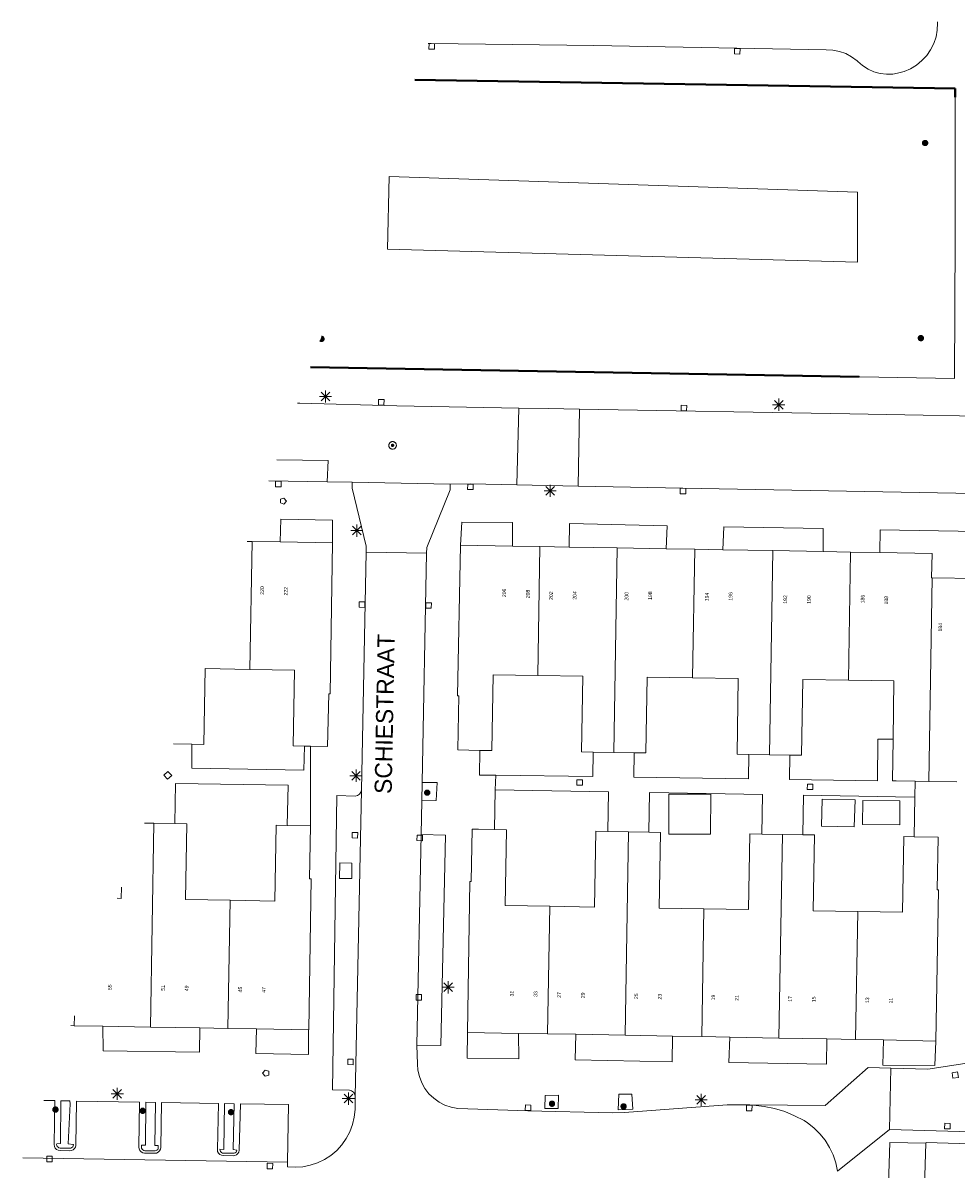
# Model space of a CAD drawing. Header units: metres. Extents: x 135779 to 137489, y 452643 to 455118.
# Tile 149 of 189: x 136135 to 136211, y 454021 to 454115. Entities that reach past the tile are written whole.
import ezdxf
from ezdxf.enums import TextEntityAlignment as Align

# ---------------------------------------------------------------- set-up
doc = ezdxf.new("R2010")
doc.units = ezdxf.units.M
doc.linetypes.add('DGN_Style_4', pattern=[89.853097, 44.898487, -22.449243, 0.056123, -22.449243])
for name, color, linetype, lineweight in [('KTop_BTD_Groenvoorziening_gras- en kruidachtigen', 62, 'Continuous', 13), ('KTop_NAR_Huisnummer (t)', 7, 'Continuous', 13), ('KTop_NAR_Huisnummer tijdelijk (t)', 7, 'Continuous', 13), ('KTop_OBW_Overig Plus', 1, 'Continuous', 13), ('KTop_ORL_Weg_Straatnaam (t)', 7, 'Continuous', 13), ('KTop_PAL_Lichtmast', 40, 'Continuous', 13), ('KTop_PND_Grondvlaksituatie van BAG-pand [tachy]', 1, 'Continuous', 13), ('KTop_PND_Pandscheiding', 40, 'Continuous', 13), ('KTop_PUT_Brandkraan of -put', 1, 'Continuous', 13), ('KTop_PUT_Inspectie- of rioolput', 15, 'Continuous', 13), ('KTop_PUT_Kolk', 15, 'Continuous', 13), ('KTop_SHD_Hek (l)', 15, 'DGN_Style_4', 40), ('KTop_VGO_Boom', 92, 'Continuous', 13), ('KTop_WGD_Parkeervlak', 251, 'Continuous', 13), ('KTop_WGD_Rijbaan_Lokale weg', 251, 'Continuous', 13), ('KTop_WGD_Rijbaan_Lokale weg_verkeersdrempel', 40, 'Continuous', 13), ('KTop_WGD_Voetpad', 251, 'Continuous', 13), ('KTop_WGD_Voetpad_achterpad', 251, 'Continuous', 13)]:
    doc.layers.add(name, color=color, linetype=linetype, lineweight=lineweight)
doc.styles.add('Style-ROVU', font='ROVU.shx')
doc.styles.add('Style-ROVUCURSIEF', font='ROVUCURSIEF.shx')

# ---------------------------------------------------------------- blocks, each defined once
blk = doc.blocks.new('PAL_Lichtmast')
at = {"layer": 'KTop_PAL_Lichtmast'}
for p, q in [((-0.354, -0.354), (0.354, 0.354)), ((0.354, -0.354), (-0.354, 0.354)), ((0, -0.5), (0, 0.5)), ((-0.5, 0), (0.5, 0))]:
    blk.add_line(p, q, dxfattribs=at)
blk = doc.blocks.new('PUT_Brandkraan_of_-put')
at = {"layer": 'KTop_PUT_Brandkraan of -put'}
for p, q in [((-0.25, 0.034), (0, 0.25)), ((-0.158, -0.25), (-0.25, 0.034)), ((0, 0.25), (0.25, 0.033)), ((0.25, 0.033), (0.158, -0.25)), ((0.158, -0.25), (-0.158, -0.25))]:
    blk.add_line(p, q, dxfattribs=at)
blk = doc.blocks.new('PUT_Inspectie-_of_rioolput')
at = {"layer": 'KTop_PUT_Inspectie- of rioolput', "flags": 128}
for points in [[(0.31, 0), (0.308, 0.032), (0.303, 0.064), (0.294, 0.095), (0.283, 0.126), (0.268, 0.155), (0.25, 0.182), (0.23, 0.207), (0.207, 0.23), (0.182, 0.25), (0.154, 0.268), (0.126, 0.283), (0.095, 0.294), (0.064, 0.303), (0.032, 0.308), (0, 0.309), (-0.032, 0.308), (-0.064, 0.303), (-0.096, 0.294), (-0.126, 0.283), (-0.155, 0.268), (-0.182, 0.25), (-0.207, 0.23), (-0.23, 0.207), (-0.25, 0.182), (-0.268, 0.154), (-0.283, 0.126), (-0.294, 0.095), (-0.303, 0.064), (-0.308, 0.032), (-0.309, 0), (-0.308, -0.032), (-0.303, -0.064), (-0.294, -0.096), (-0.283, -0.126), (-0.268, -0.155), (-0.25, -0.182), (-0.23, -0.207), (-0.207, -0.23), (-0.182, -0.25), (-0.155, -0.268), (-0.126, -0.283), (-0.096, -0.294), (-0.064, -0.303), (-0.032, -0.308), (0, -0.309), (0.032, -0.308), (0.064, -0.303), (0.095, -0.294), (0.126, -0.283), (0.155, -0.268), (0.182, -0.25), (0.207, -0.23), (0.23, -0.207), (0.25, -0.182), (0.268, -0.155), (0.283, -0.126), (0.294, -0.096), (0.303, -0.064), (0.308, -0.032), (0.31, 0)], [(0.095, 0), (0.094, 0.009), (0.092, 0.019), (0.09, 0.029), (0.086, 0.038), (0.082, 0.047), (0.076, 0.055), (0.07, 0.063), (0.063, 0.07), (0.055, 0.076), (0.047, 0.082), (0.038, 0.086), (0.029, 0.09), (0.019, 0.092), (0.009, 0.094), (0, 0.094), (-0.01, 0.094), (-0.02, 0.092), (-0.029, 0.09), (-0.039, 0.086), (-0.048, 0.082), (-0.056, 0.076), (-0.064, 0.07), (-0.071, 0.063), (-0.077, 0.055), (-0.082, 0.047), (-0.087, 0.038), (-0.09, 0.029), (-0.093, 0.019), (-0.094, 0.009), (-0.095, 0), (-0.094, -0.01), (-0.093, -0.02), (-0.09, -0.029), (-0.087, -0.039), (-0.082, -0.048), (-0.077, -0.056), (-0.071, -0.064), (-0.064, -0.071), (-0.056, -0.077), (-0.047, -0.082), (-0.039, -0.087), (-0.029, -0.09), (-0.02, -0.093), (-0.01, -0.094), (0, -0.095), (0.009, -0.094), (0.019, -0.093), (0.029, -0.09), (0.038, -0.087), (0.047, -0.082), (0.055, -0.077), (0.063, -0.071), (0.07, -0.064), (0.076, -0.056), (0.082, -0.047), (0.086, -0.039), (0.09, -0.029), (0.092, -0.02), (0.094, -0.01), (0.095, 0)], [(0.035, 0), (0.034, 0.003), (0.034, 0.007), (0.033, 0.01), (0.031, 0.014), (0.03, 0.017), (0.028, 0.02), (0.026, 0.023), (0.023, 0.026), (0.02, 0.028), (0.017, 0.03), (0.014, 0.031), (0.01, 0.033), (0.007, 0.034), (0.003, 0.034), (0, 0.034), (-0.004, 0.034), (-0.007, 0.034), (-0.011, 0.033), (-0.014, 0.031), (-0.018, 0.03), (-0.021, 0.028), (-0.023, 0.026), (-0.026, 0.023), (-0.028, 0.02), (-0.03, 0.017), (-0.032, 0.014), (-0.033, 0.01), (-0.034, 0.007), (-0.035, 0.003), (-0.035, 0), (-0.035, -0.004), (-0.034, -0.007), (-0.033, -0.011), (-0.032, -0.014), (-0.03, -0.018), (-0.028, -0.021), (-0.026, -0.023), (-0.023, -0.026), (-0.021, -0.028), (-0.017, -0.03), (-0.014, -0.032), (-0.011, -0.033), (-0.007, -0.034), (-0.004, -0.035), (0, -0.035), (0.003, -0.035), (0.007, -0.034), (0.01, -0.033), (0.014, -0.032), (0.017, -0.03), (0.02, -0.028), (0.023, -0.026), (0.026, -0.023), (0.028, -0.021), (0.03, -0.017), (0.031, -0.014), (0.033, -0.011), (0.034, -0.007), (0.034, -0.004), (0.035, 0)], [(0.01, 0.02), (0.007, 0.02), (0.005, 0.021), (0.003, 0.022), (0.001, 0.022), (-0.001, 0.022), (-0.004, 0.022), (-0.006, 0.021), (-0.008, 0.02), (-0.01, 0.019), (-0.012, 0.018), (-0.014, 0.017), (-0.016, 0.015), (-0.017, 0.013), (-0.019, 0.012), (-0.02, 0.009), (-0.021, 0.007), (-0.022, 0.005), (-0.022, 0.003), (-0.022, 0.001), (-0.022, -0.001), (-0.022, -0.004), (-0.022, -0.006), (-0.021, -0.008), (-0.02, -0.01), (-0.019, -0.012), (-0.017, -0.014), (-0.016, -0.016), (-0.014, -0.017), (-0.012, -0.019), (-0.01, -0.02), (-0.008, -0.021), (-0.006, -0.022), (-0.003, -0.022), (-0.001, -0.022), (0.001, -0.022), (0.003, -0.022), (0.005, -0.022), (0.008, -0.021), (0.01, -0.02), (0.012, -0.019), (0.014, -0.017), (0.015, -0.016), (0.017, -0.014), (0.018, -0.012), (0.02, -0.01), (0.02, -0.008), (0.021, -0.006), (0.022, -0.003), (0.022, -0.001), (0.022, 0.001), (0.022, 0.003), (0.021, 0.005), (0.02, 0.008), (0.019, 0.01), (0.018, 0.012), (0.017, 0.014), (0.015, 0.015), (0.013, 0.017), (0.012, 0.018), (0.01, 0.02)]]:
    blk.add_lwpolyline(points, dxfattribs=at)
blk = doc.blocks.new('PUT_Kolk')
at = {"layer": 'KTop_PUT_Kolk', "flags": 128}
blk.add_lwpolyline([(0.225, -0.225), (0.225, 0.225), (-0.225, 0.225), (-0.225, -0.225), (0.225, -0.225)], dxfattribs=at)
blk = doc.blocks.new('VGO_Boom')
at = {"layer": 'KTop_VGO_Boom', "flags": 128}
for points in [[(0.215, 0), (0.214, 0.022), (0.21, 0.045), (0.204, 0.066), (0.196, 0.087), (0.186, 0.108), (0.174, 0.126), (0.16, 0.144), (0.144, 0.16), (0.126, 0.174), (0.107, 0.186), (0.087, 0.196), (0.066, 0.204), (0.045, 0.21), (0.022, 0.214), (-0.001, 0.215), (-0.023, 0.214), (-0.045, 0.21), (-0.067, 0.204), (-0.088, 0.196), (-0.108, 0.186), (-0.127, 0.174), (-0.144, 0.16), (-0.16, 0.144), (-0.174, 0.126), (-0.187, 0.107), (-0.197, 0.087), (-0.205, 0.066), (-0.211, 0.045), (-0.214, 0.022), (-0.215, -0.001), (-0.214, -0.023), (-0.211, -0.045), (-0.205, -0.067), (-0.197, -0.088), (-0.187, -0.108), (-0.174, -0.127), (-0.16, -0.144), (-0.144, -0.16), (-0.127, -0.174), (-0.108, -0.187), (-0.088, -0.197), (-0.067, -0.205), (-0.045, -0.211), (-0.023, -0.214), (0, -0.215), (0.022, -0.214), (0.045, -0.211), (0.066, -0.205), (0.087, -0.197), (0.108, -0.187), (0.126, -0.174), (0.144, -0.16), (0.16, -0.144), (0.174, -0.127), (0.186, -0.108), (0.196, -0.088), (0.204, -0.067), (0.21, -0.045), (0.214, -0.023), (0.215, -0.001)], [(0.155, 0), (0.154, 0.016), (0.152, 0.032), (0.147, 0.048), (0.142, 0.063), (0.134, 0.078), (0.125, 0.091), (0.115, 0.104), (0.104, 0.115), (0.091, 0.125), (0.077, 0.134), (0.063, 0.142), (0.048, 0.147), (0.032, 0.152), (0.016, 0.154), (-0.001, 0.155), (-0.017, 0.154), (-0.033, 0.152), (-0.048, 0.147), (-0.064, 0.142), (-0.078, 0.134), (-0.092, 0.125), (-0.104, 0.115), (-0.116, 0.104), (-0.126, 0.091), (-0.135, 0.077), (-0.142, 0.063), (-0.148, 0.048), (-0.152, 0.032), (-0.155, 0.016), (-0.155, -0.001), (-0.155, -0.017), (-0.152, -0.033), (-0.148, -0.048), (-0.142, -0.064), (-0.135, -0.078), (-0.126, -0.092), (-0.116, -0.104), (-0.104, -0.116), (-0.092, -0.126), (-0.078, -0.135), (-0.064, -0.142), (-0.048, -0.148), (-0.033, -0.152), (-0.017, -0.155), (0, -0.155), (0.016, -0.155), (0.032, -0.152), (0.048, -0.148), (0.063, -0.142), (0.078, -0.135), (0.091, -0.126), (0.104, -0.116), (0.115, -0.104), (0.125, -0.092), (0.134, -0.078), (0.142, -0.064), (0.147, -0.048), (0.152, -0.033), (0.154, -0.017), (0.155, -0.001)], [(0.095, 0), (0.094, 0.01), (0.093, 0.02), (0.09, 0.029), (0.087, 0.039), (0.082, 0.048), (0.077, 0.056), (0.071, 0.064), (0.064, 0.071), (0.056, 0.077), (0.047, 0.082), (0.039, 0.087), (0.029, 0.09), (0.02, 0.093), (0.01, 0.094), (-0.001, 0.095), (-0.01, 0.094), (-0.02, 0.093), (-0.03, 0.09), (-0.039, 0.087), (-0.048, 0.082), (-0.056, 0.077), (-0.064, 0.071), (-0.071, 0.064), (-0.077, 0.056), (-0.083, 0.047), (-0.087, 0.039), (-0.091, 0.029), (-0.093, 0.02), (-0.095, 0.01), (-0.095, -0.001), (-0.095, -0.01), (-0.093, -0.02), (-0.091, -0.03), (-0.087, -0.039), (-0.083, -0.048), (-0.077, -0.056), (-0.071, -0.064), (-0.064, -0.071), (-0.056, -0.077), (-0.048, -0.083), (-0.039, -0.087), (-0.03, -0.091), (-0.02, -0.093), (-0.01, -0.095), (0, -0.095), (0.01, -0.095), (0.02, -0.093), (0.029, -0.091), (0.039, -0.087), (0.048, -0.083), (0.056, -0.077), (0.064, -0.071), (0.071, -0.064), (0.077, -0.056), (0.082, -0.048), (0.087, -0.039), (0.09, -0.03), (0.093, -0.02), (0.094, -0.01), (0.095, -0.001)], [(0.035, 0), (0.035, 0.004), (0.034, 0.007), (0.033, 0.011), (0.032, 0.014), (0.03, 0.018), (0.028, 0.021), (0.026, 0.023), (0.023, 0.026), (0.021, 0.028), (0.017, 0.03), (0.014, 0.032), (0.011, 0.033), (0.007, 0.034), (0.004, 0.035), (-0.001, 0.035), (-0.004, 0.035), (-0.008, 0.034), (-0.011, 0.033), (-0.015, 0.032), (-0.018, 0.03), (-0.021, 0.028), (-0.024, 0.026), (-0.027, 0.023), (-0.029, 0.021), (-0.031, 0.017), (-0.032, 0.014), (-0.034, 0.011), (-0.035, 0.007), (-0.035, 0.004), (-0.035, -0.001), (-0.035, -0.004), (-0.035, -0.008), (-0.034, -0.011), (-0.032, -0.015), (-0.031, -0.018), (-0.029, -0.021), (-0.027, -0.024), (-0.024, -0.027), (-0.021, -0.029), (-0.018, -0.031), (-0.015, -0.032), (-0.011, -0.034), (-0.008, -0.035), (-0.004, -0.035), (0, -0.035), (0.004, -0.035), (0.007, -0.035), (0.011, -0.034), (0.014, -0.032), (0.018, -0.031), (0.021, -0.029), (0.023, -0.027), (0.026, -0.024), (0.028, -0.021), (0.03, -0.018), (0.032, -0.015), (0.033, -0.011), (0.034, -0.008), (0.035, -0.004), (0.035, 0)]]:
    blk.add_lwpolyline(points, dxfattribs=at)

msp = doc.modelspace()

# ---------------------------------------------------------------- linework, layer by layer
at = {"layer": 'KTop_BTD_Groenvoorziening_gras- en kruidachtigen', "flags": 128}
msp.add_lwpolyline([(136203.274, 454095.636), (136164.816, 454096.698), (136164.976, 454102.65), (136203.274, 454101.375), (136203.274, 454095.636)], dxfattribs=at)
at = {"layer": 'KTop_OBW_Overig Plus', "flags": 128}
for points in [[(136203.016, 454049.405), (136203.073, 454051.621), (136200.399, 454051.69), (136200.342, 454049.473), (136203.016, 454049.405)], [(136203.703, 454051.561), (136203.685, 454049.615), (136206.731, 454049.586), (136206.75, 454051.533), (136203.703, 454051.561)]]:
    msp.add_lwpolyline(points, dxfattribs=at)
at = {"layer": 'KTop_PND_Grondvlaksituatie van BAG-pand [tachy]', "flags": 128}
for points in [[(136153.757, 454072.779), (136153.34, 454072.786)], [(136156.041, 454072.74), (136153.757, 454072.779)], [(136160.341, 454072.661), (136156.041, 454072.74)], [(136158.526, 454056.016), (136159.931, 454055.991), (136160.021, 454060.311), (136160.131, 454060.311), (136160.341, 454072.661)], [(136170.801, 454072.461), (136170.561, 454060.131), (136170.671, 454060.131), (136170.59, 454055.709), (136172.39, 454055.676)], [(136175.061, 454072.389), (136170.801, 454072.461)], [(136177.294, 454072.351), (136175.061, 454072.389)], [(136179.691, 454072.311), (136177.294, 454072.351)], [(136183.607, 454072.245), (136179.691, 454072.311)], [(136187.621, 454072.178), (136183.607, 454072.245)], [(136189.956, 454072.138), (136187.621, 454072.178)], [(136192.261, 454072.099), (136189.956, 454072.138)], [(136196.338, 454072.026), (136192.261, 454072.099)], [(136200.461, 454071.952), (136196.338, 454072.026)], [(136202.696, 454071.913), (136200.461, 454071.952)], [(136205.1, 454071.871), (136202.696, 454071.913)], [(136209.372, 454069.81), (136209.341, 454069.811), (136209.381, 454071.801), (136205.1, 454071.871)], [(136213.061, 454069.737), (136209.372, 454069.81)], [(136148.83, 454056.178), (136149.801, 454056.161), (136149.911, 454062.371), (136153.571, 454062.306)], [(136153.571, 454062.306), (136157.231, 454062.241), (136157.121, 454056.041), (136158.032, 454056.025)], [(136172.39, 454055.676), (136173.376, 454055.658), (136173.469, 454061.871), (136177.132, 454061.814)], [(136177.132, 454061.814), (136180.795, 454061.758), (136180.687, 454055.553), (136181.658, 454055.538)], [(136185.018, 454055.484), (136185.96, 454055.469), (136186.068, 454061.674), (136189.79, 454061.615)], [(136189.79, 454061.615), (136193.513, 454061.557), (136193.429, 454055.359), (136194.389, 454055.344)], [(136197.75, 454055.29), (136198.703, 454055.275), (136198.809, 454061.479), (136202.532, 454061.421)], [(136202.532, 454061.421), (136206.255, 454061.363), (136206.187, 454056.586)], [(136206.187, 454056.586), (136206.138, 454053.176), (136206.434, 454053.171), (136207.999, 454053.146)], [(136147.314, 454056.203), (136148.83, 454056.178)], [(136158.032, 454056.025), (136158.526, 454056.016)], [(136181.658, 454055.538), (136183.338, 454055.511)], [(136183.338, 454055.511), (136185.018, 454055.484)], [(136194.389, 454055.344), (136196.069, 454055.317)], [(136196.069, 454055.317), (136197.75, 454055.29)], [(136207.999, 454053.146), (136209.102, 454053.128)], [(136209.102, 454053.128), (136211.411, 454053.091)], [(136187.854, 454052.095), (136187.837, 454048.821), (136191.25, 454048.804), (136191.266, 454052.078), (136187.854, 454052.095)], [(136145.721, 454049.707), (136144.958, 454049.72)], [(136147.421, 454049.678), (136145.721, 454049.707)], [(136151.966, 454043.406), (136148.311, 454043.471), (136148.411, 454049.661), (136147.421, 454049.678)], [(136156.632, 454049.525), (136155.731, 454049.541), (136155.621, 454043.341), (136151.966, 454043.406)], [(136158.531, 454049.491), (136156.632, 454049.525)], [(136158.361, 454032.801), (136158.401, 454032.8), (136158.571, 454045.151), (136158.461, 454045.151), (136158.531, 454049.491)], [(136173.591, 454049.198), (136172.286, 454049.222), (136171.761, 454049.231), (136171.681, 454044.931), (136171.571, 454044.931), (136171.361, 454032.571)], [(136178.106, 454042.916), (136174.451, 454042.981), (136174.561, 454049.181), (136173.591, 454049.198)], [(136182.859, 454049.034), (136181.871, 454049.051), (136181.761, 454042.851), (136178.106, 454042.916)], [(136184.538, 454049.005), (136182.859, 454049.034)], [(136186.218, 454048.977), (136184.538, 454049.005)], [(136190.716, 454042.701), (136187.061, 454042.761), (136187.171, 454048.961), (136186.218, 454048.977)], [(136195.452, 454048.824), (136194.481, 454048.841), (136194.371, 454042.641), (136190.716, 454042.701)], [(136197.131, 454048.795), (136195.452, 454048.824)], [(136198.811, 454048.767), (136197.131, 454048.795)], [(136203.306, 454042.486), (136199.651, 454042.551), (136199.761, 454048.751), (136198.811, 454048.767)], [(136207.902, 454048.606), (136207.071, 454048.621), (136206.961, 454042.421), (136203.306, 454042.486)], [(136209.671, 454031.881), (136209.891, 454044.261), (136209.791, 454044.263), (136209.881, 454048.571), (136207.902, 454048.606)], [(136143.058, 454044.49), (136143.041, 454043.561), (136142.722, 454043.566)], [(136138.935, 454033.145), (136139.209, 454033.14)], [(136139.209, 454033.14), (136141.551, 454033.099)], [(136141.551, 454033.099), (136145.436, 454033.027)], [(136145.436, 454033.027), (136149.472, 454032.953)], [(136149.472, 454032.953), (136151.779, 454032.913)], [(136151.779, 454032.913), (136154.113, 454032.873)], [(136154.113, 454032.873), (136158.361, 454032.801)], [(136171.361, 454032.571), (136175.551, 454032.511)], [(136175.551, 454032.511), (136177.92, 454032.473)], [(136177.92, 454032.473), (136180.232, 454032.436)], [(136180.232, 454032.436), (136184.257, 454032.359)], [(136184.257, 454032.359), (136188.152, 454032.285)], [(136188.152, 454032.285), (136190.545, 454032.241)], [(136190.545, 454032.241), (136192.842, 454032.199)], [(136192.842, 454032.199), (136196.849, 454032.129)], [(136196.849, 454032.129), (136200.761, 454032.061)], [(136200.761, 454032.061), (136203.12, 454032.016)], [(136203.12, 454032.016), (136205.412, 454031.972)], [(136205.412, 454031.972), (136209.671, 454031.881)], [(136217.871, 454023.311), (136208.881, 454023.591), (136208.878, 454023.519)], [(136208.878, 454023.519), (136208.674, 454017.305)]]:
    msp.add_lwpolyline(points, dxfattribs=at)
at = {"layer": 'KTop_PND_Pandscheiding', "flags": 128}
for points in [[(136153.757, 454072.779), (136153.571, 454062.306)], [(136177.294, 454072.351), (136177.132, 454061.814)], [(136183.607, 454072.245), (136183.338, 454055.511)], [(136189.79, 454061.615), (136189.956, 454072.138)], [(136196.338, 454072.026), (136196.069, 454055.317)], [(136202.532, 454061.421), (136202.696, 454071.913)], [(136209.372, 454069.81), (136209.102, 454053.128)], [(136145.436, 454033.027), (136145.721, 454049.707)], [(136184.257, 454032.359), (136184.538, 454049.005)], [(136196.849, 454032.129), (136197.131, 454048.795)], [(136151.966, 454043.406), (136151.779, 454032.913)], [(136177.92, 454032.473), (136178.106, 454042.916)], [(136190.716, 454042.701), (136190.545, 454032.241)], [(136203.12, 454032.016), (136203.306, 454042.486)], [(136139.222, 454033.935), (136139.209, 454033.14)]]:
    msp.add_lwpolyline(points, dxfattribs=at)
at = {"layer": 'KTop_SHD_Hek (l)', "flags": 128}
for points in [[(136167.064, 454110.554), (136211.254, 454109.86), (136211.258, 454098.928)], [(136158.518, 454087.035), (136211.223, 454086.103), (136211.266, 454097.658)]]:
    msp.add_lwpolyline(points, dxfattribs=at)
at = {"layer": 'KTop_VGO_Boom', "flags": 128}
for points in [[(136159.3, 454089.188), (136159.303, 454089.186), (136159.322, 454089.173), (136159.342, 454089.163), (136159.363, 454089.155), (136159.384, 454089.149), (136159.407, 454089.146), (136159.429, 454089.145), (136159.451, 454089.146), (136159.474, 454089.149), (136159.495, 454089.155), (136159.516, 454089.163), (136159.537, 454089.173), (136159.555, 454089.186), (136159.573, 454089.2), (136159.589, 454089.216), (136159.603, 454089.233), (136159.615, 454089.252), (136159.625, 454089.272), (136159.633, 454089.293), (136159.639, 454089.315), (136159.643, 454089.337), (136159.644, 454089.359)], [(136159.322, 454089.248), (136159.325, 454089.244), (136159.338, 454089.234), (136159.352, 454089.225), (136159.366, 454089.218), (136159.381, 454089.212), (136159.397, 454089.208), (136159.413, 454089.205), (136159.429, 454089.205), (136159.445, 454089.205), (136159.461, 454089.208), (136159.477, 454089.212), (136159.492, 454089.218), (136159.507, 454089.225), (136159.52, 454089.234), (136159.533, 454089.244), (136159.544, 454089.256), (136159.554, 454089.268), (136159.563, 454089.282), (136159.571, 454089.296), (136159.576, 454089.312), (136159.581, 454089.327), (136159.583, 454089.343), (136159.584, 454089.359)], [(136159.346, 454089.314), (136159.347, 454089.312), (136159.352, 454089.304), (136159.358, 454089.296), (136159.365, 454089.289), (136159.373, 454089.283), (136159.382, 454089.277), (136159.39, 454089.273), (136159.4, 454089.269), (136159.409, 454089.267), (136159.419, 454089.265), (136159.429, 454089.265), (136159.439, 454089.265), (136159.449, 454089.267), (136159.458, 454089.269), (136159.468, 454089.273), (136159.477, 454089.277), (136159.485, 454089.283), (136159.493, 454089.289), (136159.5, 454089.296), (136159.506, 454089.304), (136159.511, 454089.312), (136159.516, 454089.321), (136159.519, 454089.33), (136159.522, 454089.34), (136159.523, 454089.35), (136159.524, 454089.359)], [(136159.524, 454089.36), (136159.523, 454089.369), (136159.522, 454089.379), (136159.519, 454089.389), (136159.516, 454089.398), (136159.511, 454089.407), (136159.506, 454089.415), (136159.5, 454089.423), (136159.493, 454089.43), (136159.485, 454089.436), (136159.476, 454089.442), (136159.468, 454089.446), (136159.458, 454089.45), (136159.449, 454089.452), (136159.439, 454089.454), (136159.429, 454089.454), (136159.419, 454089.454), (136159.409, 454089.452), (136159.4, 454089.45), (136159.394, 454089.448)], [(136159.464, 454089.36), (136159.464, 454089.363), (136159.463, 454089.367), (136159.462, 454089.37), (136159.461, 454089.374), (136159.459, 454089.377), (136159.457, 454089.38), (136159.455, 454089.383), (136159.452, 454089.386), (136159.45, 454089.388), (136159.446, 454089.39), (136159.443, 454089.391), (136159.44, 454089.393), (136159.436, 454089.394), (136159.433, 454089.394), (136159.429, 454089.394), (136159.425, 454089.394), (136159.422, 454089.394), (136159.418, 454089.393), (136159.415, 454089.391), (136159.411, 454089.39), (136159.408, 454089.388), (136159.406, 454089.386), (136159.403, 454089.383), (136159.401, 454089.38), (136159.399, 454089.377), (136159.397, 454089.374), (136159.396, 454089.37), (136159.395, 454089.367), (136159.394, 454089.363), (136159.394, 454089.359), (136159.394, 454089.356), (136159.395, 454089.352), (136159.396, 454089.349), (136159.397, 454089.345), (136159.399, 454089.342), (136159.401, 454089.339), (136159.403, 454089.336), (136159.406, 454089.333), (136159.408, 454089.331), (136159.412, 454089.329), (136159.415, 454089.328), (136159.418, 454089.326), (136159.422, 454089.325), (136159.425, 454089.325), (136159.429, 454089.325), (136159.433, 454089.325), (136159.436, 454089.325), (136159.44, 454089.326), (136159.443, 454089.328), (136159.447, 454089.329), (136159.45, 454089.331), (136159.452, 454089.333), (136159.455, 454089.336), (136159.457, 454089.339), (136159.459, 454089.342), (136159.461, 454089.345), (136159.462, 454089.349), (136159.463, 454089.352), (136159.464, 454089.356), (136159.464, 454089.36)], [(136159.584, 454089.36), (136159.583, 454089.376), (136159.581, 454089.392), (136159.576, 454089.407), (136159.571, 454089.423), (136159.563, 454089.437), (136159.554, 454089.451), (136159.544, 454089.463), (136159.533, 454089.475), (136159.52, 454089.485), (136159.506, 454089.494), (136159.492, 454089.501), (136159.477, 454089.507), (136159.461, 454089.511), (136159.445, 454089.514), (136159.429, 454089.514), (136159.418, 454089.514)], [(136159.644, 454089.36), (136159.643, 454089.382), (136159.639, 454089.404), (136159.633, 454089.426), (136159.625, 454089.447), (136159.615, 454089.467), (136159.603, 454089.486), (136159.589, 454089.503), (136159.573, 454089.519), (136159.555, 454089.533), (136159.536, 454089.546), (136159.516, 454089.556), (136159.495, 454089.564), (136159.474, 454089.57), (136159.451, 454089.573), (136159.44, 454089.574)]]:
    msp.add_lwpolyline(points, dxfattribs=at)
at = {"layer": 'KTop_WGD_Parkeervlak', "flags": 128}
msp.add_lwpolyline([(136161.921, 454045.201), (136161.91, 454046.444), (136160.925, 454046.479), (136160.904, 454045.188), (136161.921, 454045.201)], dxfattribs=at)
at = {"layer": 'KTop_WGD_Rijbaan_Lokale weg', "flags": 128}
for points in [[(136168.153, 454113.552), (136168.397, 454113.548), (136181.698, 454113.362), (136200.716, 454113.012), (136201.261, 454112.989), (136201.797, 454112.887), (136202.312, 454112.707), (136202.796, 454112.454), (136203.237, 454112.133), (136203.301, 454112.078), (136203.694, 454111.728), (136204.135, 454111.441), (136204.615, 454111.224), (136205.122, 454111.082), (136205.645, 454111.019), (136206.171, 454111.036), (136206.546, 454111.097), (136207.097, 454111.249), (136207.622, 454111.475), (136208.109, 454111.773), (136208.551, 454112.136), (136208.937, 454112.557), (136209.261, 454113.028), (136209.517, 454113.54), (136209.698, 454114.082), (136209.802, 454114.643), (136209.827, 454115.214), (136209.823, 454115.31)], [(136175.568, 454083.696), (136165.582, 454083.892), (136157.653, 454084.091), (136157.454, 454084.108)], [(136175.568, 454083.696), (136175.407, 454077.414)], [(136180.434, 454077.313), (136180.542, 454083.604)], [(136217.625, 454082.956), (136202.641, 454083.211), (136180.542, 454083.604)], [(136159.888, 454077.653), (136159.978, 454079.417), (136155.764, 454079.457)], [(136159.888, 454077.653), (136161.941, 454077.621)], [(136161.941, 454077.621), (136169.961, 454077.471)], [(136169.961, 454077.471), (136171.611, 454077.491), (136175.407, 454077.414)], [(136180.434, 454077.313), (136189.001, 454077.141), (136220.233, 454076.557), (136222.171, 454076.521), (136225.577, 454076.364)], [(136163.081, 454071.911), (136162.691, 454052.431)], [(136168.031, 454071.811), (136163.081, 454071.911)], [(136167.672, 454053.059), (136168.031, 454071.811)], [(136167.672, 454053.059), (136167.644, 454051.552)], [(136162.191, 454027.346), (136162.691, 454052.431)], [(136167.591, 454048.801), (136167.644, 454051.552)], [(136167.591, 454048.801), (136167.231, 454031.541)], [(136216.741, 454032.291), (136216.721, 454031.461), (136215.601, 454030.581), (136209.041, 454029.591), (136206, 454029.665)], [(136194.465, 454026.65), (136192.621, 454026.661), (136184.211, 454026.021), (136183.211, 454026.001), (136176.311, 454026.181), (136170.576, 454026.369), (136170.043, 454026.463), (136169.53, 454026.635), (136169.048, 454026.88), (136168.608, 454027.194), (136168.218, 454027.569), (136167.888, 454027.997), (136167.625, 454028.47), (136167.434, 454028.976), (136167.319, 454029.504), (136167.284, 454029.99), (136167.231, 454031.541)], [(136205.884, 454024.646), (136206, 454029.665)], [(136162.191, 454027.346), (136162.181, 454026.421), (136162.178, 454026.287), (136162.113, 454025.663), (136161.97, 454025.052), (136161.751, 454024.464), (136161.458, 454023.909), (136161.098, 454023.395), (136160.675, 454022.932), (136160.196, 454022.526), (136159.67, 454022.184), (136159.105, 454021.912), (136158.509, 454021.713), (136157.894, 454021.592), (136157.267, 454021.551), (136156.641, 454021.589), (136156.647, 454021.969)], [(136194.465, 454026.65), (136194.76, 454026.635), (136195.63, 454026.536), (136196.487, 454026.358), (136197.325, 454026.103), (136198.136, 454025.772), (136198.913, 454025.369), (136199.176, 454025.198), (136199.716, 454024.777), (136200.204, 454024.296), (136200.633, 454023.761), (136200.996, 454023.18), (136201.29, 454022.561), (136201.509, 454021.911), (136201.651, 454021.241)], [(136205.884, 454024.646), (136216.381, 454024.331), (136221.271, 454023.261)], [(136135.007, 454022.333), (136156.647, 454021.969)]]:
    msp.add_lwpolyline(points, dxfattribs=at)
at = {"layer": 'KTop_WGD_Rijbaan_Lokale weg_verkeersdrempel', "flags": 128}
for points in [[(136180.542, 454083.604), (136177.981, 454083.649), (136175.568, 454083.696)], [(136161.941, 454077.621), (136161.932, 454077.151), (136163.091, 454072.381), (136163.081, 454071.911)], [(136168.031, 454071.811), (136168.051, 454072.281), (136169.952, 454077.001), (136169.961, 454077.471)], [(136175.407, 454077.414), (136180.434, 454077.313)]]:
    msp.add_lwpolyline(points, dxfattribs=at)
at = {"layer": 'KTop_WGD_Voetpad', "flags": 128}
for points in [[(136158.518, 454087.035), (136211.223, 454086.103), (136211.266, 454097.658), (136211.258, 454098.928), (136211.254, 454109.86), (136167.064, 454110.554)], [(136155.135, 454077.727), (136159.888, 454077.653)], [(136156.041, 454072.74), (136156.091, 454074.611), (136160.331, 454074.521), (136160.341, 454072.661)], [(136170.801, 454072.461), (136170.901, 454074.351), (136175.041, 454074.321), (136175.061, 454072.389)], [(136179.691, 454072.311), (136179.711, 454074.241), (136187.711, 454074.051), (136187.621, 454072.178)], [(136192.261, 454072.099), (136192.341, 454073.971), (136200.471, 454073.851), (136200.461, 454071.952)], [(136205.1, 454071.871), (136205.131, 454073.741), (136213.081, 454073.581), (136213.061, 454069.737)], [(136158.531, 454049.491), (136158.526, 454056.016)], [(136173.691, 454053.64), (136172.354, 454053.659), (136172.39, 454055.676)], [(136173.691, 454053.64), (136173.649, 454052.439)], [(136167.644, 454051.552), (136168.82, 454051.567), (136168.889, 454053.036), (136168.122, 454053.051), (136167.672, 454053.059)], [(136207.96, 454051.857), (136207.999, 454053.146)], [(136162.691, 454052.431), (136162.654, 454052.253), (136162.543, 454052.087), (136162.377, 454051.977), (136162.181, 454051.941), (136160.691, 454051.971), (136160.341, 454027.901), (136161.709, 454027.851), (136161.878, 454027.816), (136162.044, 454027.707), (136162.154, 454027.541), (136162.191, 454027.346)], [(136173.591, 454049.198), (136173.649, 454052.439)], [(136207.96, 454051.857), (136207.902, 454048.606)], [(136167.231, 454031.541), (136169.201, 454031.511), (136169.571, 454048.741), (136167.591, 454048.801)], [(136149.472, 454032.953), (136149.441, 454030.981), (136141.571, 454031.091), (136141.551, 454033.099)], [(136158.361, 454032.801), (136158.371, 454030.791), (136154.051, 454030.851), (136154.113, 454032.873)], [(136175.551, 454032.511), (136175.561, 454030.431), (136171.351, 454030.471), (136171.361, 454032.571)], [(136188.152, 454032.285), (136188.121, 454030.181), (136180.191, 454030.351), (136180.232, 454032.436)], [(136200.761, 454032.061), (136200.741, 454029.981), (136192.761, 454030.131), (136192.842, 454032.199)], [(136209.671, 454031.881), (136209.601, 454029.891), (136205.361, 454029.901), (136205.412, 454031.972)], [(136206, 454029.665), (136204.141, 454029.711), (136200.621, 454026.611), (136194.465, 454026.65)], [(136178.801, 454026.365), (136178.821, 454027.462), (136177.723, 454027.434), (136177.703, 454026.369), (136178.801, 454026.365)], [(136183.69, 454026.25), (136184.885, 454026.295), (136184.809, 454027.521), (136183.743, 454027.525), (136183.69, 454026.25)], [(136156.647, 454021.969), (136156.721, 454026.681), (136152.793, 454026.747), (136152.688, 454022.942), (136152.658, 454022.799), (136152.586, 454022.671), (136152.479, 454022.571), (136152.347, 454022.507), (136152.202, 454022.486), (136151.399, 454022.501), (136151.246, 454022.528), (136151.11, 454022.602), (136151.003, 454022.714), (136150.935, 454022.853), (136150.915, 454023.007), (136150.996, 454026.777), (136146.347, 454026.856), (136146.281, 454023.178), (136146.256, 454023.026), (136146.184, 454022.889), (136146.074, 454022.782), (136145.936, 454022.714), (136145.783, 454022.692), (136144.958, 454022.703), (136144.81, 454022.732), (136144.678, 454022.806), (136144.576, 454022.918), (136144.514, 454023.056), (136144.498, 454023.206), (136144.548, 454026.886), (136139.391, 454026.973), (136139.337, 454023.339), (136139.301, 454023.199), (136139.225, 454023.076), (136139.116, 454022.981), (136138.984, 454022.923), (136138.84, 454022.908), (136138.051, 454022.928), (136137.898, 454022.945), (136137.758, 454023.011), (136137.647, 454023.119), (136137.578, 454023.257), (136137.557, 454023.41), (136137.62, 454027.003), (136136.709, 454027.018)], [(136138.875, 454026.734), (136138.83, 454026.982), (136138.094, 454026.995), (136138.072, 454023.505), (136137.783, 454023.474), (136137.748, 454023.424), (136137.769, 454023.336), (136137.812, 454023.256), (136137.875, 454023.191), (136137.953, 454023.145), (136138.04, 454023.122), (136138.842, 454023.108), (136138.93, 454023.122), (136139.01, 454023.161), (136139.075, 454023.221), (136139.12, 454023.298), (136139.141, 454023.384), (136139.124, 454023.409), (136138.712, 454023.476), (136138.875, 454026.734)], [(136145.851, 454026.864), (136145.059, 454026.877), (136145.026, 454023.356), (136144.711, 454023.352), (136144.702, 454023.208), (136144.712, 454023.118), (136144.749, 454023.035), (136144.81, 454022.967), (136144.888, 454022.92), (136144.976, 454022.899), (136145.812, 454022.905), (136145.895, 454022.916), (136145.97, 454022.953), (136146.03, 454023.012), (136146.068, 454023.086), (136146.081, 454023.169), (136146.073, 454023.344), (136145.786, 454023.328), (136145.851, 454026.864)], [(136152.284, 454026.756), (136151.498, 454026.769), (136151.427, 454023.014), (136151.121, 454023.024), (136151.133, 454022.928), (136151.173, 454022.84), (136151.237, 454022.768), (136151.321, 454022.718), (136151.415, 454022.696), (136152.194, 454022.691), (136152.285, 454022.696), (136152.37, 454022.731), (136152.438, 454022.792), (136152.483, 454022.872), (136152.499, 454022.962), (136152.191, 454023.004), (136152.284, 454026.756)], [(136201.651, 454021.241), (136205.884, 454024.646)], [(136205.342, 454005.511), (136205.931, 454023.581), (136208.878, 454023.519)]]:
    msp.add_lwpolyline(points, dxfattribs=at)
at = {"layer": 'KTop_WGD_Voetpad_achterpad', "flags": 128}
for points in [[(136206.187, 454056.586), (136204.928, 454056.605), (136204.908, 454053.194), (136197.718, 454053.297), (136197.75, 454055.29)], [(136158.032, 454056.025), (136157.997, 454054.061), (136148.825, 454054.214), (136148.83, 454056.178)], [(136181.658, 454055.538), (136181.626, 454053.526), (136173.691, 454053.64)], [(136194.389, 454055.344), (136194.357, 454053.345), (136184.986, 454053.478), (136185.018, 454055.484)], [(136147.421, 454049.678), (136147.475, 454052.969), (136156.691, 454052.825), (136156.632, 454049.525)], [(136173.649, 454052.439), (136182.914, 454052.282), (136182.859, 454049.034)], [(136186.218, 454048.977), (136186.273, 454052.225), (136187.855, 454052.198), (136195.507, 454052.069), (136195.452, 454048.824)], [(136198.811, 454048.767), (136198.866, 454052.012), (136206.387, 454051.884), (136207.96, 454051.857)]]:
    msp.add_lwpolyline(points, dxfattribs=at)

# ---------------------------------------------------------------- block references
at = {"layer": 'KTop_PAL_Lichtmast'}
for p in [(136159.761, 454084.64), (136196.831, 454083.97), (136178.131, 454076.92), (136162.322, 454073.662), (136162.252, 454053.602), (136169.792, 454036.282), (136142.722, 454027.562), (136161.632, 454027.172), (136190.49, 454027.07)]:
    msp.add_blockref('PAL_Lichtmast', p, dxfattribs=at)
at = {"layer": 'KTop_PUT_Brandkraan of -put'}
for p, rotation in [((136156.322, 454076.081), 268.7839986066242), ((136154.861, 454029.261), 89.2042764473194)]:
    msp.add_blockref('PUT_Brandkraan_of_-put', p, dxfattribs=dict(at, rotation=rotation))
at = {"layer": 'KTop_PUT_Inspectie- of rioolput', "rotation": 268.9285081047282}
msp.add_blockref('PUT_Inspectie-_of_rioolput', (136165.244, 454080.642), dxfattribs=at)
at = {"layer": 'KTop_PUT_Kolk'}
for p, rotation in [((136168.449, 454113.298), 89.19883313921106), ((136193.437, 454112.903), 88.94566940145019), ((136164.319, 454084.174), 268.5623070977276), ((136189.077, 454083.697), 268.9811815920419), ((136155.901, 454077.477), 89.10711643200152), ((136171.611, 454077.247), 88.83794254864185), ((136189.001, 454076.897), 88.9287642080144), ((136162.742, 454067.607), 358.8530611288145), ((136168.191, 454067.536), 178.9032277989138), ((136146.859, 454053.64), 312.5529513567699), ((136180.546, 454053.044), 89.17690365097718), ((136199.399, 454052.688), 89.17926819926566), ((136162.162, 454048.727), 358.8581185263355), ((136167.468, 454048.512), 358.8051280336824), ((136167.392, 454035.462), 178.8051280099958), ((136161.802, 454030.177), 358.8581185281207), ((136211.277, 454029.098), 98.58201023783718), ((136176.323, 454026.427), 268.5056664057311), ((136194.421, 454026.401), 89.65821795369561), ((136210.627, 454024.918), 268.28115119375), ((136137.178, 454022.227), 89.03524768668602), ((136155.209, 454021.646), 89.03524768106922)]:
    msp.add_blockref('PUT_Kolk', p, dxfattribs=dict(at, rotation=rotation))
at = {"layer": 'KTop_VGO_Boom'}
for p in [(136208.806, 454105.393), (136208.46, 454089.422), (136168.075, 454052.211), (136137.67, 454026.271), (136144.8, 454026.171), (136178.285, 454026.751), (136184.141, 454026.532), (136152.03, 454026.061)]:
    msp.add_blockref('VGO_Boom', p, dxfattribs=at)

# ---------------------------------------------------------------- texts
at = {"layer": 'KTop_NAR_Huisnummer (t)', "style": 'Style-ROVU'}
for s, p in [('220', (136154.585, 454069.112)), ('222', (136156.517, 454069.053)), ('206', (136174.38, 454068.912)), ('208', (136176.31, 454068.822)), ('202', (136178.211, 454068.684)), ('204', (136180.143, 454068.705)), ('200', (136184.382, 454068.638)), ('198', (136186.314, 454068.688)), ('196', (136192.894, 454068.627)), ('194', (136190.961, 454068.576)), ('192', (136197.374, 454068.374)), ('190', (136199.306, 454068.365)), ('186', (136203.704, 454068.404)), ('188', (136205.634, 454068.312)), ('184', (136210.049, 454066.1))]:
    msp.add_text(s, height=0.3, rotation=89, dxfattribs=at).set_placement(p, align=Align.MIDDLE_RIGHT)
at = {"layer": 'KTop_NAR_Huisnummer tijdelijk (t)', "style": 'Style-ROVUCURSIEF'}
for s, p in [('55', (136142.108, 454036.055)), ('51', (136146.461, 454035.997)), ('49', (136148.392, 454035.966)), ('45', (136152.78, 454035.868)), ('47', (136154.71, 454035.833)), ('31', (136175.004, 454035.539)), ('33', (136176.934, 454035.503)), ('27', (136178.874, 454035.425)), ('29', (136180.804, 454035.392)), ('25', (136185.17, 454035.321)), ('23', (136187.1, 454035.287)), ('19', (136191.468, 454035.217)), ('21', (136193.398, 454035.183)), ('17', (136197.772, 454035.099)), ('15', (136199.702, 454035.066)), ('13', (136204.074, 454034.996)), ('11', (136206.005, 454034.961))]:
    msp.add_text(s, height=0.3, rotation=89, dxfattribs=at).set_placement(p, align=Align.MIDDLE_LEFT)
at = {"layer": 'KTop_ORL_Weg_Straatnaam (t)', "style": 'Style-ROVU'}
msp.add_text('SCHIESTRAAT', height=1.4, rotation=88.91042, dxfattribs=at).set_placement((136165.17, 454052.1))

doc.saveas('drawing.dxf')
